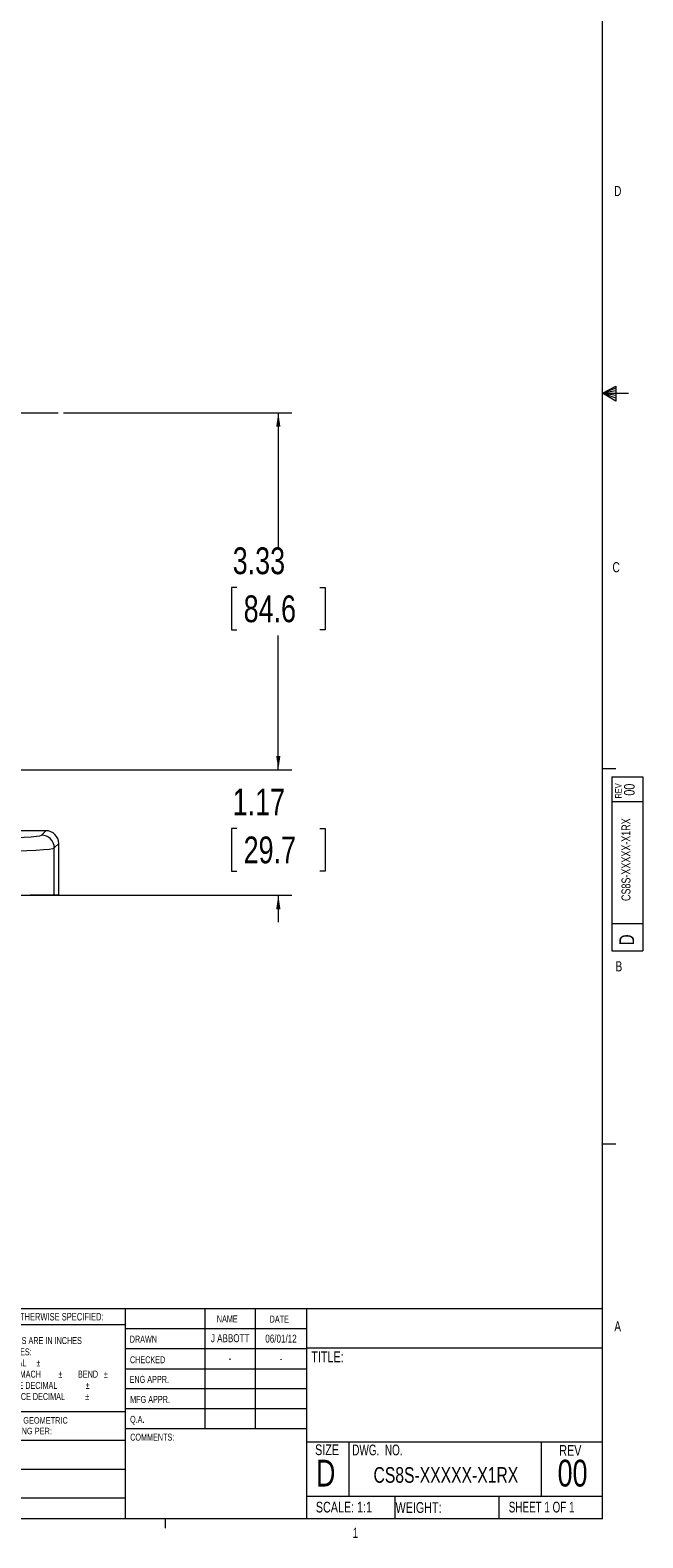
# Model space of a CAD drawing. Header units: inches. Extents: x 0.3 to 33.9, y 0.2 to 21.6.
# Tile 13 of 18: x 28.2 to 33.9, y 0.2 to 14.3. Entities that reach past the tile are written whole.
import ezdxf

# ---------------------------------------------------------------- set-up
doc = ezdxf.new("R2010")
doc.units = ezdxf.units.IN
doc.header["$MEASUREMENT"] = 0
doc.layers.add('SLD-0', color=7, linetype='Continuous', lineweight=15)
doc.styles.add('SLDTEXTSTYLE0', font='TXT', dxfattribs={"width": 0.75})
doc.styles.add('SLDTEXTSTYLE1', font='TXT', dxfattribs={"width": 0.6875})
doc.styles.add('SLDTEXTSTYLE2', font='TXT', dxfattribs={"width": 0.694444})
doc.dimstyles.new('SLDDIMSTYLE0', dxfattribs={"dimtxt": 0.25, "dimasz": 0.13, "dimexe": 0, "dimexo": 0.0625, "dimgap": 0.0625, "dimtad": 0, "dimtih": 1, "dimtoh": 1, "dimrnd": 1e-09, "dimzin": 12, "dimdsep": 46, "dimtxsty": 'SLDTEXTSTYLE0', "dimsah": 1, "dimcen": 0.09, "dimadec": 0, "dimazin": 3, "dimtfac": 1, "dimtofl": 0, "dimtmove": 0, "dimatfit": 3, "dimfxl": 1, "dimfrac": 2, "dimtolj": 1, "dimtzin": 12, "dimarcsym": 0})
doc.dimstyles.new('SLDDIMSTYLE1', dxfattribs={"dimtxt": 0.25, "dimasz": 0.13, "dimexe": 0, "dimexo": 0.0625, "dimgap": 0.0625, "dimtad": 0, "dimtih": 1, "dimtoh": 1, "dimrnd": 1e-09, "dimzin": 12, "dimdsep": 46, "dimtxsty": 'SLDTEXTSTYLE0', "dimsah": 1, "dimcen": 0.09, "dimadec": 0, "dimazin": 3, "dimtfac": 1, "dimtmove": 0, "dimatfit": 0, "dimfxl": 1, "dimfrac": 2, "dimtolj": 1, "dimtzin": 12, "dimarcsym": 0})

# ---------------------------------------------------------------- blocks, each defined once
blk = doc.blocks.new('SW_NOTE_0')
at = {"color": 0, "linetype": 'Continuous', "lineweight": 0, "char_height": 0.06, "attachment_point": 1, "style": 'SLDTEXTSTYLE0'}
for s, insert in [('INTERPRET GEOMETRIC', (0, 0.077)), ('TOLERANCING PER:', (0, -0.022))]:
    blk.add_mtext(s, dxfattribs=dict(at, insert=insert))
blk = doc.blocks.new('SW_NOTE_1')
at = {"color": 0, "linetype": 'Continuous', "lineweight": 0, "char_height": 0.065, "attachment_point": 1, "style": 'SLDTEXTSTYLE0'}
for s, insert in [('DIMENSIONS ARE IN INCHES', (0, 0.084)), ('TOLERANCES:', (0, -0.021)), ('FRACTIONAL', (0, -0.125)), ('%%p', (0.518, -0.125)), ('ANGULAR: MACH', (0, -0.229)), ('%%p', (0.723, -0.229)), ('BEND', (0.907, -0.229)), ('%%p', (1.148, -0.229)), ('TWO PLACE DECIMAL', (0, -0.334)), ('%%p', (0.979, -0.334)), ('THREE PLACE DECIMAL', (0, -0.438)), ('%%p', (0.974, -0.438))]:
    blk.add_mtext(s, dxfattribs=dict(at, insert=insert))
blk = doc.blocks.new('_D_1')
at = {"layer": 'SLD-0'}
for p, q in [((30.502, 7.398), (30.502, 7.648)), ((26.428, 7.398), (30.627, 7.398)), ((30.115, 6.85), (30.065, 6.85)), ((30.065, 6.85), (30.065, 6.453)), ((30.889, 6.85), (30.94, 6.85)), ((30.94, 6.85), (30.94, 6.453)), ((30.065, 6.453), (30.115, 6.453)), ((30.94, 6.453), (30.889, 6.453)), ((26.465, 6.228), (30.627, 6.228)), ((30.502, 6.228), (30.502, 5.978))]:
    blk.add_line(p, q, dxfattribs=at)
for points in [[(30.502, 7.398), (30.522, 7.528), (30.482, 7.528)], [(30.502, 6.228), (30.482, 6.098), (30.522, 6.098)]]:
    blk.add_solid(points, dxfattribs=at)
at = {"layer": 'SLD-0', "char_height": 0.25, "attachment_point": 1, "style": 'SLDTEXTSTYLE0'}
for s, insert in [('1.17', (30.077, 7.223, -1.433)), ('29.7', (30.179, 6.776, -1.433))]:
    blk.add_mtext(s, dxfattribs=dict(at, insert=insert))
blk = doc.blocks.new('_D_2')
at = {"layer": 'SLD-0'}
for p, q in [((28.499, 10.728), (30.627, 10.728)), ((30.502, 10.728), (30.502, 9.474)), ((30.115, 9.1), (30.065, 9.1)), ((30.065, 9.1), (30.065, 8.703)), ((30.889, 9.1), (30.94, 9.1)), ((30.94, 9.1), (30.94, 8.703)), ((30.065, 8.703), (30.115, 8.703)), ((30.502, 7.398), (30.502, 8.652)), ((30.94, 8.703), (30.889, 8.703)), ((26.428, 7.398), (30.627, 7.398))]:
    blk.add_line(p, q, dxfattribs=at)
for points in [[(30.502, 10.728), (30.482, 10.598), (30.522, 10.598)], [(30.502, 7.398), (30.522, 7.528), (30.482, 7.528)]]:
    blk.add_solid(points, dxfattribs=at)
at = {"layer": 'SLD-0', "char_height": 0.25, "attachment_point": 1, "style": 'SLDTEXTSTYLE0'}
for s, insert in [('3.33', (30.077, 9.473, -1.433)), ('84.6', (30.179, 9.025, -1.433))]:
    blk.add_mtext(s, dxfattribs=dict(at, insert=insert))
blk = doc.blocks.new('SW_CENTERMARKSYMBOL_0')
at = {"layer": 'SLD-0', "color": 0}
for p, q in [((0, 1), (0, 3.456)), ((0, 0), (0, 0.5)), ((-1, 0), (-3.456, 0)), ((0, 0), (-0.5, 0)), ((0, 0), (0, -0.5)), ((0, 0), (0.5, 0)), ((1, 0), (3.456, 0)), ((0, -1), (0, -3.456))]:
    blk.add_line(p, q, dxfattribs=at)

msp = doc.modelspace()

# ---------------------------------------------------------------- linework, layer by layer
at = {"color": 7, "linetype": 'Continuous', "lineweight": 0}
for p, q in [((33.523, 0.411), (33.523, 21.411)), ((33.523, 10.911), (33.647, 10.976)), ((33.647, 10.976), (33.647, 10.837)), ((33.647, 10.958), (33.523, 10.911)), ((33.647, 10.934), (33.523, 10.911)), ((33.647, 10.891), (33.523, 10.911)), ((33.647, 10.865), (33.523, 10.911)), ((33.647, 10.837), (33.523, 10.911)), ((33.523, 10.911), (33.766, 10.911)), ((33.523, 7.411), (33.648, 7.411)), ((33.61, 7.332), (33.9, 7.332)), ((33.61, 7.332), (33.61, 5.709)), ((33.9, 7.332), (33.9, 5.709)), ((33.9, 7.099), (33.61, 7.099)), ((33.61, 5.965), (33.9, 5.965)), ((33.61, 5.709), (33.9, 5.709)), ((33.523, 3.911), (33.648, 3.911)), ((25.714, 2.375), (33.523, 2.375)), ((29.073, 2.375), (29.073, 0.411)), ((29.817, 2.375), (29.817, 1.25)), ((30.285, 2.375), (30.285, 1.25)), ((30.764, 2.375), (30.764, 0.411)), ((29.073, 2.221), (27.691, 2.221)), ((29.073, 2.187), (30.764, 2.187)), ((29.073, 2), (30.764, 2)), ((30.764, 2.008), (33.523, 2.008)), ((29.073, 1.812), (30.764, 1.812)), ((30.764, 1.625), (29.073, 1.625)), ((27.691, 1.414), (29.073, 1.414)), ((30.764, 1.437), (29.073, 1.437)), ((27.691, 1.144), (29.073, 1.144)), ((30.764, 1.25), (29.073, 1.25)), ((30.764, 1.13), (33.523, 1.13)), ((31.16, 1.13), (31.16, 0.623)), ((32.951, 1.13), (32.951, 0.623)), ((27.691, 0.874), (29.073, 0.874)), ((25.714, 0.607), (29.073, 0.607)), ((30.764, 0.623), (33.523, 0.623)), ((31.587, 0.623), (31.587, 0.411)), ((32.559, 0.623), (32.559, 0.411)), ((33.523, 0.411), (0.523, 0.411)), ((29.448, 0.411), (29.448, 0.326))]:
    msp.add_line(p, q, dxfattribs=at)
at = {"color": 7, "linetype": 'Continuous', "lineweight": 15}
for p, q in [((28.335, 6.83), (26.678, 6.83)), ((28.335, 6.83), (28.294, 6.789)), ((28.414, 6.669), (28.455, 6.71)), ((28.414, 6.228), (28.414, 6.669)), ((28.455, 6.228), (28.455, 6.71)), ((28.414, 6.228), (28.189, 6.228)), ((28.455, 6.228), (28.414, 6.228))]:
    msp.add_line(p, q, dxfattribs=at)
msp.add_arc((28.294, 6.669), 0.12, 0.046, 89.954, dxfattribs=at)
for centre, major_axis, ratio, start_param, end_param in [((26.415, 6.79), (1.88, 0), 0.026186, 4.712389, 6.257005), ((28.335, 6.71), (0.0849, 0.0849), 0.999315, 5.49813, 7.068241), ((26.415, 6.67), (2, 0), 0.024615, 4.712389, 6.257005)]:
    msp.add_ellipse(centre, major_axis=major_axis, ratio=ratio, start_param=start_param, end_param=end_param, dxfattribs=at)

# ---------------------------------------------------------------- block references
at = {"color": 7, "linetype": 'Continuous', "lineweight": 0}
for name, p in [('SW_NOTE_1', (27.728, 2.023)), ('SW_NOTE_0', (27.716, 1.283))]:
    msp.add_blockref(name, p, dxfattribs=at)
at = {"layer": 'SLD-0'}
msp.add_blockref('SW_CENTERMARKSYMBOL_0', (24.993, 10.728), dxfattribs=at)

# ---------------------------------------------------------------- texts
at = {"color": 7, "linetype": 'Continuous', "lineweight": 0}
for s, insert, char_height, attachment_point, style in [('D', (33.632, 12.844), 0.0938, 1, 'SLDTEXTSTYLE0'), ('C', (33.617, 9.335), 0.0938, 1, 'SLDTEXTSTYLE0'), ('B', (33.645, 5.612), 0.0938, 1, 'SLDTEXTSTYLE0'), ('UNLESS OTHERWISE SPECIFIED:', (27.738, 2.332), 0.07, 1, 'SLDTEXTSTYLE0'), ('NAME', (29.929, 2.309), 0.065, 1, 'SLDTEXTSTYLE0'), ('DATE', (30.421, 2.307), 0.065, 1, 'SLDTEXTSTYLE0'), ('A', (33.634, 2.253), 0.0938, 1, 'SLDTEXTSTYLE0'), ('DRAWN', (29.117, 2.12), 0.065, 1, 'SLDTEXTSTYLE0'), ('J ABBOTT', (30.053, 2.134), 0.075, 2, 'SLDTEXTSTYLE0'), ('06/01/12', (30.527, 2.13), 0.075, 2, 'SLDTEXTSTYLE0'), ('TITLE:', (30.81, 1.973), 0.1, 1, 'SLDTEXTSTYLE0'), ('CHECKED', (29.119, 1.928), 0.065, 1, 'SLDTEXTSTYLE0'), ('-', (30.052, 1.946), 0.075, 2, 'SLDTEXTSTYLE0'), ('-', (30.528, 1.942), 0.075, 2, 'SLDTEXTSTYLE0'), ('ENG APPR.', (29.116, 1.745), 0.065, 1, 'SLDTEXTSTYLE0'), ('MFG APPR.', (29.121, 1.558), 0.065, 1, 'SLDTEXTSTYLE0'), ('Q.A.', (29.12, 1.372), 0.065, 1, 'SLDTEXTSTYLE0'), ('COMMENTS:', (29.121, 1.206), 0.065, 1, 'SLDTEXTSTYLE0'), ('SIZE', (30.845, 1.106), 0.1, 1, 'SLDTEXTSTYLE0'), ('DWG.  NO.', (31.191, 1.104), 0.1, 1, 'SLDTEXTSTYLE2'), ('REV', (33.121, 1.1), 0.1, 1, 'SLDTEXTSTYLE0'), ('D', (30.853, 0.963), 0.25, 1, 'SLDTEXTSTYLE0'), ('CS8S-XXXXX-X1RX', (32.064, 0.894), 0.14583, 2, 'SLDTEXTSTYLE0'), ('00', (33.245, 0.963), 0.25, 2, 'SLDTEXTSTYLE0'), ('SCALE: 1:1', (30.852, 0.571), 0.1, 1, 'SLDTEXTSTYLE0'), ('WEIGHT:', (31.595, 0.567), 0.1, 1, 'SLDTEXTSTYLE0'), ('SHEET 1 OF 1', (32.65, 0.571), 0.1, 1, 'SLDTEXTSTYLE1'), ('1', (31.195, 0.328), 0.0938, 1, 'SLDTEXTSTYLE0')]:
    msp.add_mtext(s, dxfattribs=dict(at, insert=insert, char_height=char_height, attachment_point=attachment_point, style=style))
at = {"color": 7, "linetype": 'Continuous', "lineweight": 0, "rotation": 90, "style": 'SLDTEXTSTYLE0'}
for s, insert, char_height, attachment_point in [('REV', (33.642, 7.131), 0.06, 1), ('00', (33.724, 7.213), 0.1, 2), ('CS8S-XXXXX-X1RX', (33.701, 6.56), 0.08333, 2), ('D', (33.681, 5.763), 0.138, 1)]:
    msp.add_mtext(s, dxfattribs=dict(at, insert=insert, char_height=char_height, attachment_point=attachment_point))

# ---------------------------------------------------------------- dimensions: what is measured, and where the dimension line sits
at = {"layer": 'SLD-0'}
for base, p1, p2, dimstyle, picture, middle in [((30.502, 10.728), (26.378, 7.398), (28.449, 10.728), 'SLDDIMSTYLE0', '_D_2', (30.502, 9.063)), ((30.502, 7.398), (26.415, 6.228), (26.378, 7.398), 'SLDDIMSTYLE1', '_D_1', (30.502, 6.813))]:
    dim = msp.add_linear_dim(base=base, p1=p1, p2=p2, angle=90, dimstyle=dimstyle, dxfattribs=at)
    dim.commit()
    dim.dimension.update_dxf_attribs({"geometry": picture, "text_midpoint": middle, "dimtype": 160})

doc.saveas('drawing.dxf')
